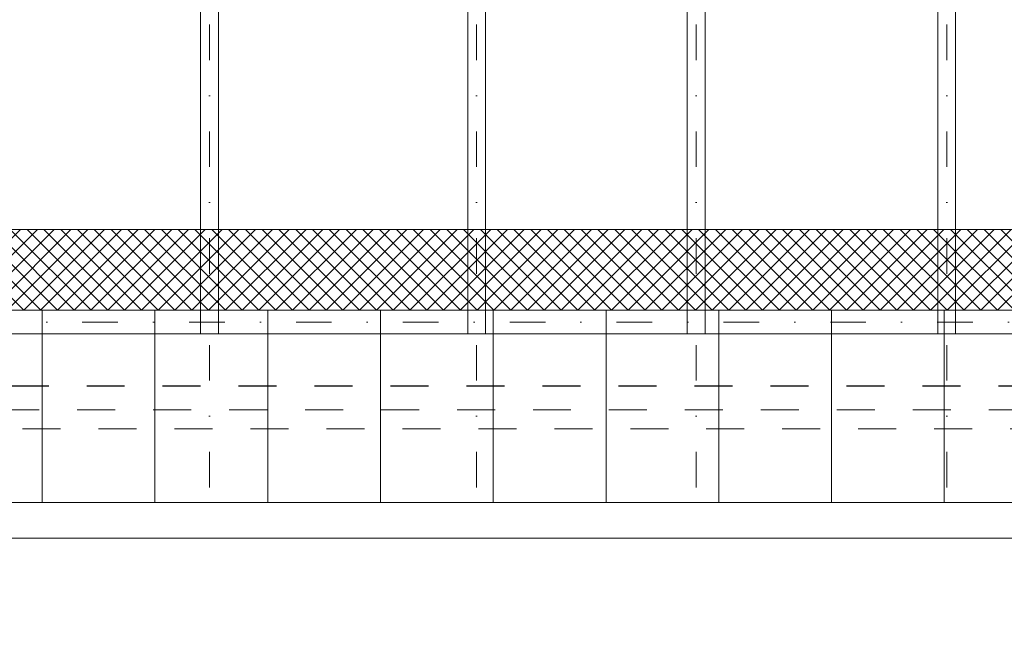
# Model space of a CAD drawing. Extents: x -440864 to -355682, y 13652 to 155872.
# Tile 136 of 179: x -423327 to -419180, y 90054 to 92619. Entities that reach past the tile are written whole.
import ezdxf
from ezdxf.lldxf.tags import DXFTag

# ---------------------------------------------------------------- set-up
doc = ezdxf.new("R2010")
doc.units = 0
doc.header["$MEASUREMENT"] = 0
doc.linetypes.add('Dot & Dashed', pattern=[450, 150, -150, 0, -150])
doc.linetypes.add('Przerywana', pattern=[320, 160, -160])
doc.layers.add('#podkład', color=252, linetype='Continuous')
doc.layers.add('IS_Opisy_działek_Therm', color=7, linetype='SOLID')
for name, color, linetype, lineweight in [('Arch dachowki_Nr_Pióra__81', 252, 'Continuous', 9), ('Arch wykończenie_Nr_Pióra__3', 252, 'Continuous', 18), ('arch wypelnienia_Nr_Pióra__2', 252, 'Continuous', 13), ('INWENT DACH_Nr_Pióra__21', 252, 'Continuous', 9), ('INWENT KONST. DREWNIANA_Nr_Pióra__2', 252, 'Continuous', 13), ('INWENT KONST. DREWNIANA_Nr_Pióra__21', 252, 'Continuous', 9), ('INWENT RURY SPUSTOWE_Nr_Pióra__21', 252, 'Continuous', 9), ('INWENT.ŚCIANY_Nr_Pióra__1', 252, 'Continuous', 25), ('INWENT.ŚCIANY_Nr_Pióra__2', 252, 'Continuous', 13)]:
    doc.layers.add(name, color=color, linetype=linetype, lineweight=lineweight)
doc.styles.get("Standard").update_dxf_attribs({"font": 'arial.ttf', "width": 0.8, "bigfont": 'BIGFONT.SHX'})
tags = doc.linetypes.add('SOLID', pattern=[10, 10, 0]).pattern_tags.tags
tags[6:7] = [DXFTag(74, 4), DXFTag(75, 0), DXFTag(340, '0'), DXFTag(46, 0.0), DXFTag(50, 0.0), DXFTag(44, 0.0), DXFTag(45, 0.0)]
tags[4:5] = [DXFTag(74, 4), DXFTag(75, 0), DXFTag(340, '0'), DXFTag(46, 0.0), DXFTag(50, 0.0), DXFTag(44, 0.0), DXFTag(45, 0.0)]

# ---------------------------------------------------------------- blocks, each defined once
blk = doc.blocks.new('poddasze')
at = {"layer": 'arch wypelnienia_Nr_Pióra__2', "linetype": 'Continuous'}
h = blk.add_hatch(dxfattribs=at)
h.set_pattern_fill('Grid_5x5_Diagonal', color=252, style=0, pattern_type=2)
h.set_pattern_definition([(45, (0, -15837.553), (-35.355339, 35.355339), []), (135, (0, -15837.553), (35.355339, 35.355339), [])])
h.paths.add_polyline_path([(-415254.9, 77395.1), (-429794.9, 77395.1), (-429794.9, 77735.1), (-415254.9, 77735.1)], flags=0)
at = {"layer": 'Arch dachowki_Nr_Pióra__81', "color": 252, "linetype": 'Continuous'}
for p, q in [((-423232.4, 76584), (-423232.4, 77395.1)), ((-422757.4, 76584), (-422757.4, 77395.1)), ((-422282.4, 76584), (-422282.4, 77395.1)), ((-421807.4, 76584), (-421807.4, 77395.1)), ((-421332.4, 76584), (-421332.4, 77395.1)), ((-420857.4, 76584), (-420857.4, 77395.1)), ((-420382.4, 76584), (-420382.4, 77395.1)), ((-419907.4, 76584), (-419907.4, 77395.1)), ((-419432.4, 76584), (-419432.4, 77395.1))]:
    blk.add_line(p, q, dxfattribs=at)
at = {"layer": 'Arch wykończenie_Nr_Pióra__3', "color": 252, "linetype": 'Continuous'}
blk.add_line((-415254.9, 77735.1), (-429794.9, 77735.1), dxfattribs=at)
at = {"layer": 'Arch wykończenie_Nr_Pióra__3', "color": 252, "linetype": 'Przerywana'}
blk.add_line((-414514.9, 76895.1), (-430484.9, 76895.1), dxfattribs=at)
at = {"layer": 'INWENT DACH_Nr_Pióra__21', "color": 252, "linetype": 'Continuous'}
blk.add_line((-414324.9, 76584), (-430714.9, 76584), dxfattribs=at)
at = {"layer": 'INWENT KONST. DREWNIANA_Nr_Pióra__2', "color": 252, "linetype": 'Continuous'}
for p, q in [((-422564.9, 77295.1), (-422564.9, 81165.1)), ((-422489.9, 77295.1), (-422489.9, 81165.1)), ((-421439.9, 77295.1), (-421439.9, 81165.1)), ((-421364.9, 77295.1), (-421364.9, 81165.1)), ((-420514.9, 77295.1), (-420514.9, 81165.1)), ((-420439.9, 77295.1), (-420439.9, 81165.1)), ((-419459.9, 77295.1), (-419459.9, 81165.1)), ((-419384.9, 77295.1), (-419384.9, 81165.1))]:
    blk.add_line(p, q, dxfattribs=at)
at = {"layer": 'INWENT KONST. DREWNIANA_Nr_Pióra__21', "color": 252, "linetype": 'Dot & Dashed'}
for p, q in [((-422527.4, 76648.1), (-422527.4, 81165.1)), ((-421402.4, 76648.1), (-421402.4, 81165.1)), ((-420477.4, 76648.1), (-420477.4, 81165.1)), ((-419422.4, 76648.1), (-419422.4, 81165.1)), ((-430714.9, 77345.1), (-414324.9, 77345.1))]:
    blk.add_line(p, q, dxfattribs=at)
at = {"layer": 'INWENT KONST. DREWNIANA_Nr_Pióra__21', "color": 252, "linetype": 'Continuous'}
for p, q in [((-430714.9, 77395.1), (-414324.9, 77395.1)), ((-430714.9, 77295.1), (-414324.9, 77295.1))]:
    blk.add_line(p, q, dxfattribs=at)
at = {"layer": 'INWENT RURY SPUSTOWE_Nr_Pióra__21', "color": 252, "linetype": 'Continuous'}
blk.add_line((-414324.9, 76434), (-430714.9, 76434), dxfattribs=at)
at = {"layer": 'INWENT.ŚCIANY_Nr_Pióra__1', "color": 252, "linetype": 'Przerywana'}
blk.add_line((-415204.9, 77075.1), (-429844.9, 77075.1), dxfattribs=at)
at = {"layer": 'INWENT.ŚCIANY_Nr_Pióra__2', "color": 252, "linetype": 'Przerywana'}
blk.add_line((-430444.9, 76975.1), (-414594.9, 76975.1), dxfattribs=at)

msp = doc.modelspace()

# ---------------------------------------------------------------- block references
at = {"layer": '#podkład', "color": 3, "lineweight": 50}
msp.add_blockref('poddasze', (0, 14000), dxfattribs=at)

# ---------------------------------------------------------------- next in the draw order: texts
at = {"layer": 'IS_Opisy_działek_Therm', "color": 3, "lineweight": 50, "ltscale": 10, "char_height": 180}
for insert, attachment_point in [((-421780.3, 90338.4), 7), ((-421850.3, 90295.2), 1), ((-421840.3, 90263.4), 7), ((-421840.3, 90263.4), 7)]:
    msp.add_mtext('\\fArial|b0|i0;', dxfattribs=dict(at, insert=insert, attachment_point=attachment_point))
at = {"layer": 'IS_Opisy_działek_Therm', "color": 3, "lineweight": 50, "ltscale": 10, "char_height": 180, "rotation": 90}
for insert, attachment_point in [((-420893.7, 90054.4), 9), ((-420836.1, 90054.4), 3)]:
    msp.add_mtext('\\fArial|b0|i0;', dxfattribs=dict(at, insert=insert, attachment_point=attachment_point))

doc.saveas('drawing.dxf')
